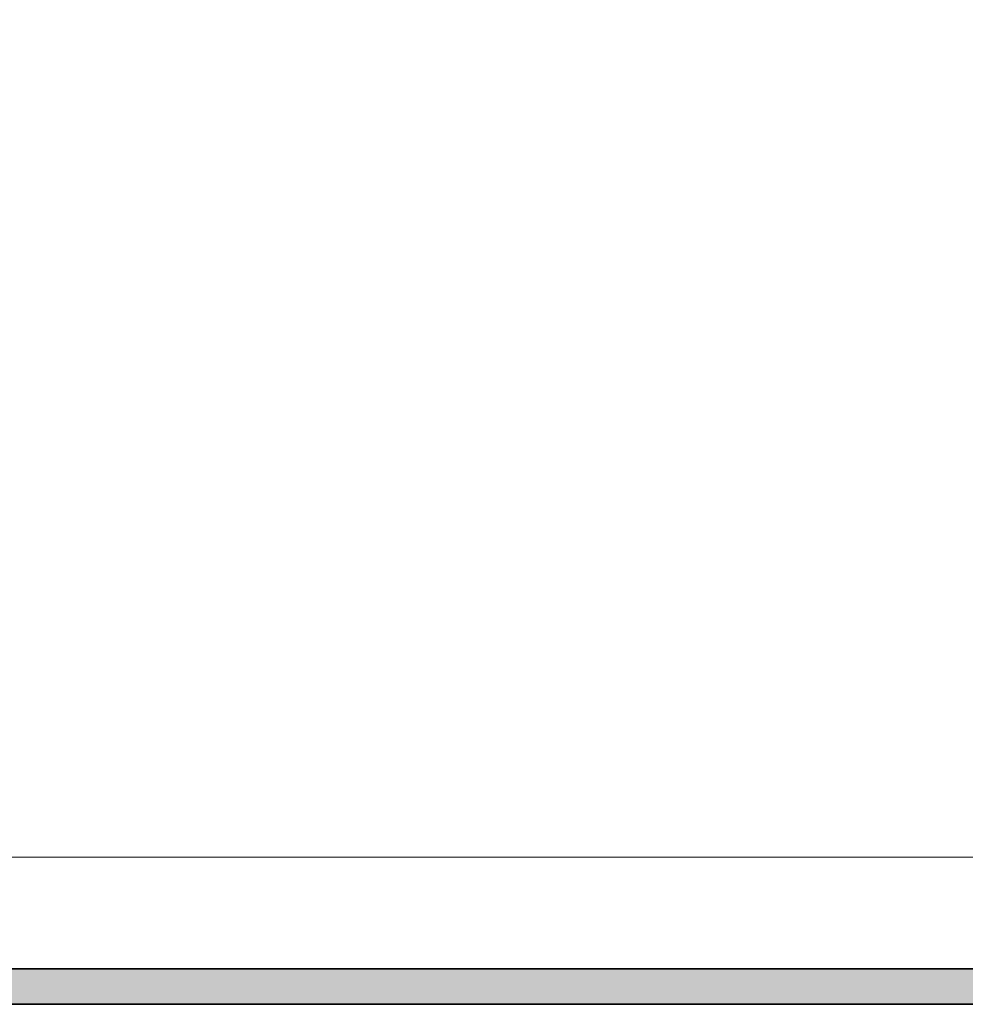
# Model space of a CAD drawing. Extents: x -289599 to -184549, y 66678 to 295474.
# Tile 101 of 256: x -278102 to -274120, y 70914 to 75059. Entities that reach past the tile are written whole.
import ezdxf

# ---------------------------------------------------------------- set-up
doc = ezdxf.new("R2010")
doc.units = 0
doc.header["$MEASUREMENT"] = 0
doc.linetypes.add('Wipeout_Contour', pattern=[1000, 0, -1000])
doc.layers.add('Model teren_Nr_Pióra__26', color=8, linetype='Continuous', lineweight=35)
doc.layers.add('Model Ściany_Nr_Pióra__87', color=8, linetype='Continuous', lineweight=20)
doc.layers.add('Model Ściany', color=8, linetype='Continuous')

msp = doc.modelspace()

# ---------------------------------------------------------------- linework, layer by layer
at = {"layer": 'Model teren_Nr_Pióra__26', "linetype": 'Continuous'}
msp.add_line((-286128.2, 70913.5), (-260835.3, 70913.5), dxfattribs=at)

# ---------------------------------------------------------------- wipeouts: each hides what was drawn before it
at = {"color": 254, "linetype": 'Wipeout_Contour', "lineweight": 0, "ltscale": 3632953.627417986}
msp.add_wipeout([(-274119.9, 75153.5), (-280359.9, 75153.5), (-280359.9, 71533.5), (-268549.9, 71533.5), (-268549.9, 75153.5), (-271839.9, 75153.5), (-271839.9, 72303.5), (-271839.9, 72263.5), (-271839.9, 71543.5), (-274119.9, 71543.5), (-274119.9, 72263.5)], dxfattribs=at).dxf.layer = 'Model Ściany'

# ---------------------------------------------------------------- next in the draw order: wipeouts: each hides what was drawn before it
at = {"color": 254, "linetype": 'Wipeout_Contour', "lineweight": 0, "ltscale": 1322256.213937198}
msp.add_wipeout([(-267949.9, 71063.5), (-267949.9, 71533.5), (-280359.9, 71533.5), (-280359.9, 71063.5)], dxfattribs=at).dxf.layer = 'Model Ściany'

# ---------------------------------------------------------------- next in the draw order: hatches: boundary and pattern name
at = {"layer": 'Model teren_Nr_Pióra__26', "linetype": 'Continuous'}
msp.add_hatch(color=256, dxfattribs=at).paths.add_polyline_path([(-286128.2, 70913.5), (-260835.3, 70913.5), (-260835.3, 71063.5), (-286128.2, 71063.5)], flags=0)

# ---------------------------------------------------------------- next in the draw order: linework, layer by layer
msp.add_line((-286128.2, 71063.5), (-260835.3, 71063.5), dxfattribs=at)
at = {"layer": 'Model Ściany_Nr_Pióra__87', "linetype": 'Continuous'}
msp.add_line((-280359.9, 71533.5), (-268549.9, 71533.5), dxfattribs=at)

doc.saveas('drawing.dxf')
